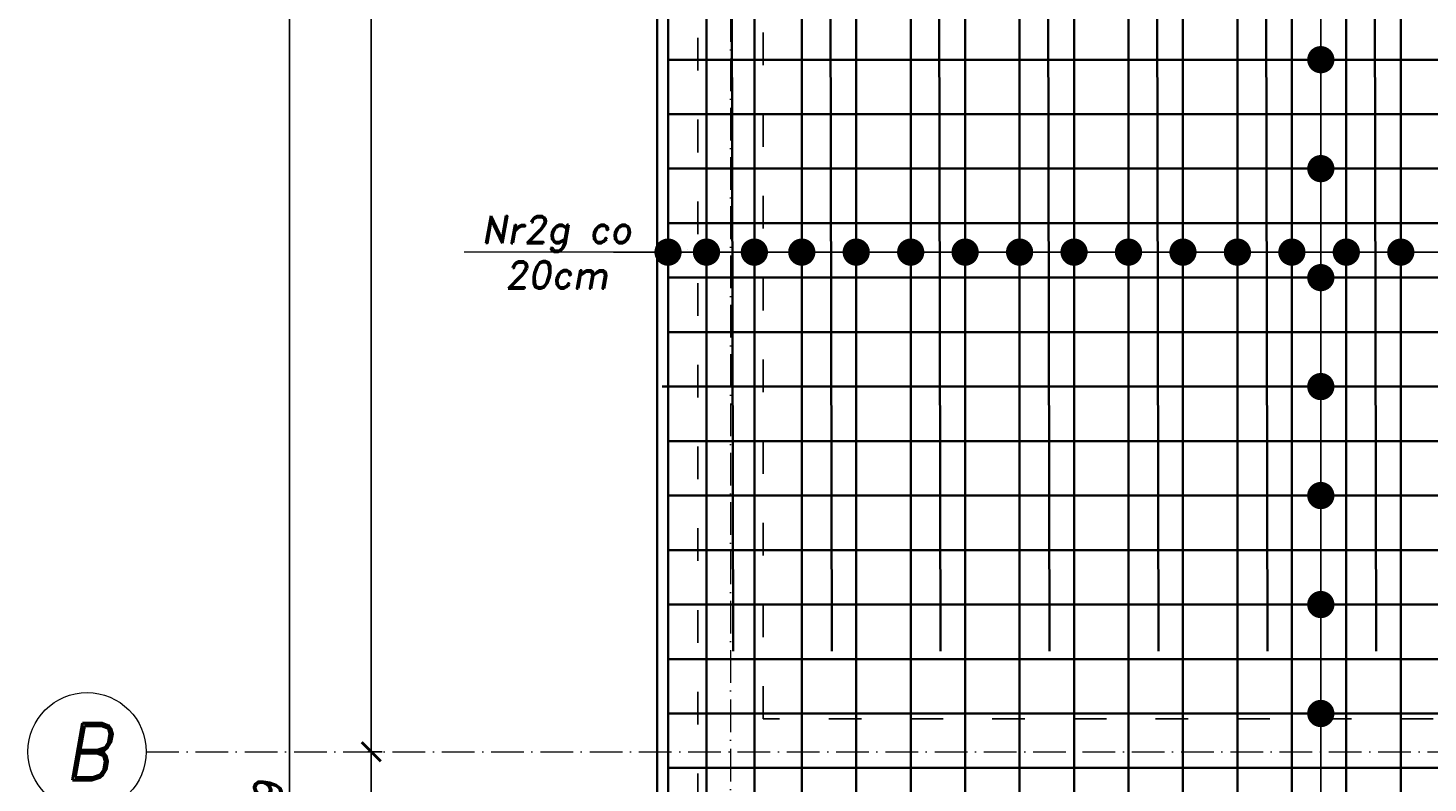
# Model space of a CAD drawing. Header units: millimetres. Extents: x 300938 to 312016, y 11971 to 20881.
# Tile 209 of 239: x 308662 to 309177, y 18988 to 19265. Entities that reach past the tile are written whole.
import ezdxf

# ---------------------------------------------------------------- set-up
doc = ezdxf.new("R2010")
doc.units = ezdxf.units.MM
doc.linetypes.add('ACAD_ISO03W100', pattern=[30, 12, -18])
doc.linetypes.add('ACAD_ISO10W100', pattern=[18, 12, -3, 0, -3])
for name, color, linetype, lineweight in [('konstrukcja', 3, 'Continuous', 35), ('konstrukcja wymiary', 1, 'Continuous', 13), ('opisy', 2, 'Continuous', 18), ('osie', 5, 'ACAD_ISO10W100', 13), ('zbrojenie płyty', 141, 'Continuous', 35)]:
    doc.layers.add(name, color=color, linetype=linetype, lineweight=lineweight)
doc.layers.add('przerywane', color=6, linetype='ACAD_ISO03W100')
doc.styles.add('KONSTRUKCJA', font='romand.shx', dxfattribs={"oblique": 10})
doc.styles.get("Standard").update_dxf_attribs({"font": 'romand.shx', "oblique": 10})
doc.dimstyles.new('150', dxfattribs={"dimtxt": 10, "dimasz": 7, "dimexe": 1.25, "dimexo": 0.625, "dimgap": 3, "dimtad": 1, "dimdec": 0, "dimrnd": 0.5, "dimtxsty": 'KONSTRUKCJA', "dimblk": 'ARCHTICK', "dimcen": 2.5, "dimadec": 0, "dimazin": 0, "dimtfac": 1, "dimtdec": 0, "dimtix": 1, "dimtmove": 0, "dimatfit": 3, "dimfxl": 4, "dimfxlon": 1, "dimarcsym": 0})
doc.dimstyles.new('kropki', dxfattribs={"dimtxt": 0.001, "dimasz": 10, "dimexe": 1.25, "dimexo": 0.625, "dimgap": 1, "dimtad": 1, "dimtxsty": 'Standard', "dimblk": 'DOT', "dimcen": 2.5, "dimadec": 0, "dimazin": 0, "dimtfac": 1, "dimtmove": 0, "dimatfit": 3, "dimfxl": 1, "dimfxlon": 1, "dimarcsym": 0})

# ---------------------------------------------------------------- blocks, each defined once
blk = doc.blocks.new('_ArchTick')
at = {"color": 0, "linetype": 'ByBlock', "lineweight": 13, "const_width": 0.15}
blk.add_lwpolyline([(-0.5, -0.5), (0.5, 0.5)], dxfattribs=at)
blk = doc.blocks.new('*D714')
at = {"layer": 'Defpoints', "color": 0, "transparency": 16777216}
for p in [(308908.44, 19579.22), (308788.44, 18999.22), (308908.44, 18999.22)]:
    blk.add_point(p, dxfattribs=at)
at = {"layer": 'konstrukcja wymiary', "color": 0, "lineweight": -2, "transparency": 16777216}
for p, q in [((308792.44, 19579.22), (308787.19, 19579.22)), ((308788.44, 19579.22), (308788.44, 18999.22)), ((308792.44, 18999.22), (308787.19, 18999.22))]:
    blk.add_line(p, q, dxfattribs=at)
at = {"layer": 'konstrukcja wymiary', "color": 0, "lineweight": -2, "transparency": 16777216, "xscale": 7, "yscale": 7, "zscale": 7}
for p, rotation in [((308788.44, 19579.22), 90), ((308788.44, 18999.22), 270)]:
    blk.add_blockref('_ArchTick', p, dxfattribs=dict(at, rotation=rotation))
at = {"layer": 'konstrukcja wymiary', "color": 0, "transparency": 16777216, "insert": (308780.44, 19289.22), "char_height": 10, "attachment_point": 5, "rotation": 90, "style": 'KONSTRUKCJA'}
blk.add_mtext('580', dxfattribs=at)
blk = doc.blocks.new('*D715')
at = {"layer": 'Defpoints', "color": 0, "transparency": 16777216}
for p in [(308908.44, 18999.22), (308788.44, 18424.22), (308908.44, 18424.22)]:
    blk.add_point(p, dxfattribs=at)
at = {"layer": 'konstrukcja wymiary', "color": 0, "lineweight": -2, "transparency": 16777216}
for p, q in [((308792.44, 18999.22), (308787.19, 18999.22)), ((308788.44, 18999.22), (308788.44, 18424.22)), ((308792.44, 18424.22), (308787.19, 18424.22))]:
    blk.add_line(p, q, dxfattribs=at)
at = {"layer": 'konstrukcja wymiary', "color": 0, "lineweight": -2, "transparency": 16777216, "xscale": 7, "yscale": 7, "zscale": 7}
for p, rotation in [((308788.44, 18999.22), 90), ((308788.44, 18424.22), 270)]:
    blk.add_blockref('_ArchTick', p, dxfattribs=dict(at, rotation=rotation))
at = {"layer": 'konstrukcja wymiary', "color": 0, "transparency": 16777216, "insert": (308780.44, 18711.72), "char_height": 10, "attachment_point": 5, "rotation": 90, "style": 'KONSTRUKCJA'}
blk.add_mtext('575', dxfattribs=at)
blk = doc.blocks.new('*D717')
at = {"layer": 'Defpoints', "color": 0, "transparency": 16777216}
for p in [(308758.44, 19606.22), (308893.44, 19606.22), (308893.44, 18337.22)]:
    blk.add_point(p, dxfattribs=at)
at = {"layer": 'konstrukcja wymiary', "color": 0, "lineweight": -2, "transparency": 16777216}
for p, q in [((308762.44, 19606.22), (308757.19, 19606.22)), ((308758.44, 18337.22), (308758.44, 19606.22)), ((308762.44, 18337.22), (308757.19, 18337.22))]:
    blk.add_line(p, q, dxfattribs=at)
at = {"layer": 'konstrukcja wymiary', "color": 0, "lineweight": -2, "transparency": 16777216, "xscale": 7, "yscale": 7, "zscale": 7}
for p, rotation in [((308758.44, 19606.22), 90), ((308758.44, 18337.22), 270)]:
    blk.add_blockref('_ArchTick', p, dxfattribs=dict(at, rotation=rotation))
at = {"layer": 'konstrukcja wymiary', "color": 0, "transparency": 16777216, "insert": (308750.44, 18971.72), "char_height": 10, "attachment_point": 5, "rotation": 90, "style": 'KONSTRUKCJA'}
blk.add_mtext('1269', dxfattribs=at)
blk = doc.blocks.new('_Dot')
at = {"color": 0, "linetype": 'ByBlock', "lineweight": -2}
blk.add_line((-0.5, 0), (-1, 0), dxfattribs=at)
at = {"color": 0, "linetype": 'ByBlock', "const_width": 0.5}
blk.add_lwpolyline([(-0.25, 0, 1), (0.25, 0, 1)], format="xyb", close=True, dxfattribs=at)
blk = doc.blocks.new('*D733')
at = {"layer": 'Defpoints', "color": 0, "transparency": 16777216}
for p in [(309126.56, 19293.24), (309126.56, 19253.24), (309137.19, 19253.24)]:
    blk.add_point(p, dxfattribs=at)
at = {"layer": 'konstrukcja wymiary', "color": 0, "lineweight": -2, "transparency": 16777216}
for p, q in [((309136.19, 19293.24), (309138.44, 19293.24)), ((309137.19, 19283.24), (309137.19, 19263.24)), ((309136.19, 19253.24), (309138.44, 19253.24))]:
    blk.add_line(p, q, dxfattribs=at)
at = {"layer": 'konstrukcja wymiary', "color": 0, "lineweight": -2, "transparency": 16777216, "xscale": 10, "yscale": 10, "zscale": 10}
for p, rotation in [((309137.19, 19293.24), 90), ((309137.19, 19253.24), 270)]:
    blk.add_blockref('_Dot', p, dxfattribs=dict(at, rotation=rotation))
at = {"layer": 'konstrukcja wymiary', "color": 0, "transparency": 16777216, "insert": (309136.19, 19273.24), "char_height": 0.001, "attachment_point": 5, "rotation": 90}
blk.add_mtext('40', dxfattribs=at)
blk = doc.blocks.new('*D734')
at = {"layer": 'Defpoints', "color": 0, "transparency": 16777216}
for p in [(309126.56, 19253.24), (309126.56, 19213.24), (309137.19, 19213.24)]:
    blk.add_point(p, dxfattribs=at)
at = {"layer": 'konstrukcja wymiary', "color": 0, "lineweight": -2, "transparency": 16777216}
for p, q in [((309136.19, 19253.24), (309138.44, 19253.24)), ((309137.19, 19243.24), (309137.19, 19223.24)), ((309136.19, 19213.24), (309138.44, 19213.24))]:
    blk.add_line(p, q, dxfattribs=at)
at = {"layer": 'konstrukcja wymiary', "color": 0, "lineweight": -2, "transparency": 16777216, "xscale": 10, "yscale": 10, "zscale": 10}
for p, rotation in [((309137.19, 19253.24), 90), ((309137.19, 19213.24), 270)]:
    blk.add_blockref('_Dot', p, dxfattribs=dict(at, rotation=rotation))
at = {"layer": 'konstrukcja wymiary', "color": 0, "transparency": 16777216, "insert": (309136.19, 19233.24), "char_height": 0.001, "attachment_point": 5, "rotation": 90}
blk.add_mtext('40', dxfattribs=at)
blk = doc.blocks.new('*D735')
at = {"layer": 'Defpoints', "color": 0, "transparency": 16777216}
for p in [(309126.56, 19213.24), (309126.56, 19173.24), (309137.19, 19173.24)]:
    blk.add_point(p, dxfattribs=at)
at = {"layer": 'konstrukcja wymiary', "color": 0, "lineweight": -2, "transparency": 16777216}
for p, q in [((309136.19, 19213.24), (309138.44, 19213.24)), ((309137.19, 19203.24), (309137.19, 19183.24)), ((309136.19, 19173.24), (309138.44, 19173.24))]:
    blk.add_line(p, q, dxfattribs=at)
at = {"layer": 'konstrukcja wymiary', "color": 0, "lineweight": -2, "transparency": 16777216, "xscale": 10, "yscale": 10, "zscale": 10}
for p, rotation in [((309137.19, 19213.24), 90), ((309137.19, 19173.24), 270)]:
    blk.add_blockref('_Dot', p, dxfattribs=dict(at, rotation=rotation))
at = {"layer": 'konstrukcja wymiary', "color": 0, "transparency": 16777216, "insert": (309136.19, 19193.24), "char_height": 0.001, "attachment_point": 5, "rotation": 90}
blk.add_mtext('40', dxfattribs=at)
blk = doc.blocks.new('*D736')
at = {"layer": 'Defpoints', "color": 0, "transparency": 16777216}
for p in [(309126.56, 19173.24), (309126.56, 19133.24), (309137.19, 19133.24)]:
    blk.add_point(p, dxfattribs=at)
at = {"layer": 'konstrukcja wymiary', "color": 0, "lineweight": -2, "transparency": 16777216}
for p, q in [((309136.19, 19173.24), (309138.44, 19173.24)), ((309137.19, 19163.24), (309137.19, 19143.24)), ((309136.19, 19133.24), (309138.44, 19133.24))]:
    blk.add_line(p, q, dxfattribs=at)
at = {"layer": 'konstrukcja wymiary', "color": 0, "lineweight": -2, "transparency": 16777216, "xscale": 10, "yscale": 10, "zscale": 10}
for p, rotation in [((309137.19, 19173.24), 90), ((309137.19, 19133.24), 270)]:
    blk.add_blockref('_Dot', p, dxfattribs=dict(at, rotation=rotation))
at = {"layer": 'konstrukcja wymiary', "color": 0, "transparency": 16777216, "insert": (309136.19, 19153.24), "char_height": 0.001, "attachment_point": 5, "rotation": 90}
blk.add_mtext('40', dxfattribs=at)
blk = doc.blocks.new('*D737')
at = {"layer": 'Defpoints', "color": 0, "transparency": 16777216}
for p in [(309126.56, 19133.24), (309126.56, 19093.24), (309137.19, 19093.24)]:
    blk.add_point(p, dxfattribs=at)
at = {"layer": 'konstrukcja wymiary', "color": 0, "lineweight": -2, "transparency": 16777216}
for p, q in [((309136.19, 19133.24), (309138.44, 19133.24)), ((309137.19, 19123.24), (309137.19, 19103.24)), ((309136.19, 19093.24), (309138.44, 19093.24))]:
    blk.add_line(p, q, dxfattribs=at)
at = {"layer": 'konstrukcja wymiary', "color": 0, "lineweight": -2, "transparency": 16777216, "xscale": 10, "yscale": 10, "zscale": 10}
for p, rotation in [((309137.19, 19133.24), 90), ((309137.19, 19093.24), 270)]:
    blk.add_blockref('_Dot', p, dxfattribs=dict(at, rotation=rotation))
at = {"layer": 'konstrukcja wymiary', "color": 0, "transparency": 16777216, "insert": (309136.19, 19113.24), "char_height": 0.001, "attachment_point": 5, "rotation": 90}
blk.add_mtext('40', dxfattribs=at)
blk = doc.blocks.new('*D738')
at = {"layer": 'Defpoints', "color": 0, "transparency": 16777216}
for p in [(309126.56, 19093.24), (309126.56, 19053.24), (309137.19, 19053.24)]:
    blk.add_point(p, dxfattribs=at)
at = {"layer": 'konstrukcja wymiary', "color": 0, "lineweight": -2, "transparency": 16777216}
for p, q in [((309136.19, 19093.24), (309138.44, 19093.24)), ((309137.19, 19083.24), (309137.19, 19063.24)), ((309136.19, 19053.24), (309138.44, 19053.24))]:
    blk.add_line(p, q, dxfattribs=at)
at = {"layer": 'konstrukcja wymiary', "color": 0, "lineweight": -2, "transparency": 16777216, "xscale": 10, "yscale": 10, "zscale": 10}
for p, rotation in [((309137.19, 19093.24), 90), ((309137.19, 19053.24), 270)]:
    blk.add_blockref('_Dot', p, dxfattribs=dict(at, rotation=rotation))
at = {"layer": 'konstrukcja wymiary', "color": 0, "transparency": 16777216, "insert": (309136.19, 19073.24), "char_height": 0.001, "attachment_point": 5, "rotation": 90}
blk.add_mtext('40', dxfattribs=at)
blk = doc.blocks.new('*D739')
at = {"layer": 'Defpoints', "color": 0, "transparency": 16777216}
for p in [(309126.56, 19053.24), (309126.56, 19013.24), (309137.19, 19013.24)]:
    blk.add_point(p, dxfattribs=at)
at = {"layer": 'konstrukcja wymiary', "color": 0, "lineweight": -2, "transparency": 16777216}
for p, q in [((309136.19, 19053.24), (309138.44, 19053.24)), ((309137.19, 19043.24), (309137.19, 19023.24)), ((309136.19, 19013.24), (309138.44, 19013.24))]:
    blk.add_line(p, q, dxfattribs=at)
at = {"layer": 'konstrukcja wymiary', "color": 0, "lineweight": -2, "transparency": 16777216, "xscale": 10, "yscale": 10, "zscale": 10}
for p, rotation in [((309137.19, 19053.24), 90), ((309137.19, 19013.24), 270)]:
    blk.add_blockref('_Dot', p, dxfattribs=dict(at, rotation=rotation))
at = {"layer": 'konstrukcja wymiary', "color": 0, "transparency": 16777216, "insert": (309136.19, 19033.24), "char_height": 0.001, "attachment_point": 5, "rotation": 90}
blk.add_mtext('40', dxfattribs=at)
blk = doc.blocks.new('*D740')
at = {"layer": 'Defpoints', "color": 0, "transparency": 16777216}
for p in [(309126.56, 19013.24), (309126.56, 18973.24), (309137.19, 18973.24)]:
    blk.add_point(p, dxfattribs=at)
at = {"layer": 'konstrukcja wymiary', "color": 0, "lineweight": -2, "transparency": 16777216}
for p, q in [((309136.19, 19013.24), (309138.44, 19013.24)), ((309137.19, 19003.24), (309137.19, 18983.24)), ((309136.19, 18973.24), (309138.44, 18973.24))]:
    blk.add_line(p, q, dxfattribs=at)
at = {"layer": 'konstrukcja wymiary', "color": 0, "lineweight": -2, "transparency": 16777216, "xscale": 10, "yscale": 10, "zscale": 10}
for p, rotation in [((309137.19, 19013.24), 90), ((309137.19, 18973.24), 270)]:
    blk.add_blockref('_Dot', p, dxfattribs=dict(at, rotation=rotation))
at = {"layer": 'konstrukcja wymiary', "color": 0, "transparency": 16777216, "insert": (309136.19, 18993.24), "char_height": 0.001, "attachment_point": 5, "rotation": 90}
blk.add_mtext('40', dxfattribs=at)
blk = doc.blocks.new('*D971')
at = {"layer": 'Defpoints', "color": 0, "transparency": 16777216}
for p in [(308986.56, 19182.6), (308946.56, 19173.24), (308986.56, 19173.24)]:
    blk.add_point(p, dxfattribs=at)
at = {"layer": 'konstrukcja wymiary', "color": 0, "lineweight": -2, "transparency": 16777216}
for p, q in [((308946.56, 19181.6), (308946.56, 19183.85)), ((308956.56, 19182.6), (308976.56, 19182.6)), ((308986.56, 19181.6), (308986.56, 19183.85))]:
    blk.add_line(p, q, dxfattribs=at)
at = {"layer": 'konstrukcja wymiary', "color": 0, "lineweight": -2, "transparency": 16777216, "xscale": 10, "yscale": 10, "zscale": 10, "rotation": 180}
blk.add_blockref('_Dot', (308946.56, 19182.6), dxfattribs=at)
at = {"layer": 'konstrukcja wymiary', "color": 0, "lineweight": -2, "transparency": 16777216, "xscale": 10, "yscale": 10, "zscale": 10}
blk.add_blockref('_Dot', (308986.56, 19182.6), dxfattribs=at)
at = {"layer": 'konstrukcja wymiary', "color": 0, "transparency": 16777216, "insert": (308966.56, 19183.61), "char_height": 0.001, "attachment_point": 5}
blk.add_mtext('40', dxfattribs=at)
blk = doc.blocks.new('*D972')
at = {"layer": 'Defpoints', "color": 0, "transparency": 16777216}
for p in [(309026.56, 19182.6), (308986.56, 19173.24), (309026.56, 19173.24)]:
    blk.add_point(p, dxfattribs=at)
at = {"layer": 'konstrukcja wymiary', "color": 0, "lineweight": -2, "transparency": 16777216}
for p, q in [((308986.56, 19181.6), (308986.56, 19183.85)), ((308996.56, 19182.6), (309016.56, 19182.6)), ((309026.56, 19181.6), (309026.56, 19183.85))]:
    blk.add_line(p, q, dxfattribs=at)
at = {"layer": 'konstrukcja wymiary', "color": 0, "lineweight": -2, "transparency": 16777216, "xscale": 10, "yscale": 10, "zscale": 10, "rotation": 180}
blk.add_blockref('_Dot', (308986.56, 19182.6), dxfattribs=at)
at = {"layer": 'konstrukcja wymiary', "color": 0, "lineweight": -2, "transparency": 16777216, "xscale": 10, "yscale": 10, "zscale": 10}
blk.add_blockref('_Dot', (309026.56, 19182.6), dxfattribs=at)
at = {"layer": 'konstrukcja wymiary', "color": 0, "transparency": 16777216, "insert": (309006.56, 19183.61), "char_height": 0.001, "attachment_point": 5}
blk.add_mtext('40', dxfattribs=at)
blk = doc.blocks.new('*D973')
at = {"layer": 'Defpoints', "color": 0, "transparency": 16777216}
for p in [(309066.56, 19182.6), (309026.56, 19173.24), (309066.56, 19173.24)]:
    blk.add_point(p, dxfattribs=at)
at = {"layer": 'konstrukcja wymiary', "color": 0, "lineweight": -2, "transparency": 16777216}
for p, q in [((309026.56, 19181.6), (309026.56, 19183.85)), ((309036.56, 19182.6), (309056.56, 19182.6)), ((309066.56, 19181.6), (309066.56, 19183.85))]:
    blk.add_line(p, q, dxfattribs=at)
at = {"layer": 'konstrukcja wymiary', "color": 0, "lineweight": -2, "transparency": 16777216, "xscale": 10, "yscale": 10, "zscale": 10, "rotation": 180}
blk.add_blockref('_Dot', (309026.56, 19182.6), dxfattribs=at)
at = {"layer": 'konstrukcja wymiary', "color": 0, "lineweight": -2, "transparency": 16777216, "xscale": 10, "yscale": 10, "zscale": 10}
blk.add_blockref('_Dot', (309066.56, 19182.6), dxfattribs=at)
at = {"layer": 'konstrukcja wymiary', "color": 0, "transparency": 16777216, "insert": (309046.56, 19183.61), "char_height": 0.001, "attachment_point": 5}
blk.add_mtext('40', dxfattribs=at)
blk = doc.blocks.new('*D974')
at = {"layer": 'Defpoints', "color": 0, "transparency": 16777216}
for p in [(309106.56, 19182.6), (309066.56, 19173.24), (309106.56, 19173.24)]:
    blk.add_point(p, dxfattribs=at)
at = {"layer": 'konstrukcja wymiary', "color": 0, "lineweight": -2, "transparency": 16777216}
for p, q in [((309066.56, 19181.6), (309066.56, 19183.85)), ((309076.56, 19182.6), (309096.56, 19182.6)), ((309106.56, 19181.6), (309106.56, 19183.85))]:
    blk.add_line(p, q, dxfattribs=at)
at = {"layer": 'konstrukcja wymiary', "color": 0, "lineweight": -2, "transparency": 16777216, "xscale": 10, "yscale": 10, "zscale": 10, "rotation": 180}
blk.add_blockref('_Dot', (309066.56, 19182.6), dxfattribs=at)
at = {"layer": 'konstrukcja wymiary', "color": 0, "lineweight": -2, "transparency": 16777216, "xscale": 10, "yscale": 10, "zscale": 10}
blk.add_blockref('_Dot', (309106.56, 19182.6), dxfattribs=at)
at = {"layer": 'konstrukcja wymiary', "color": 0, "transparency": 16777216, "insert": (309086.56, 19183.61), "char_height": 0.001, "attachment_point": 5}
blk.add_mtext('40', dxfattribs=at)
blk = doc.blocks.new('*D975')
at = {"layer": 'Defpoints', "color": 0, "transparency": 16777216}
for p in [(309146.56, 19182.6), (309106.56, 19173.24), (309146.56, 19173.24)]:
    blk.add_point(p, dxfattribs=at)
at = {"layer": 'konstrukcja wymiary', "color": 0, "lineweight": -2, "transparency": 16777216}
for p, q in [((309106.56, 19181.6), (309106.56, 19183.85)), ((309116.56, 19182.6), (309136.56, 19182.6)), ((309146.56, 19181.6), (309146.56, 19183.85))]:
    blk.add_line(p, q, dxfattribs=at)
at = {"layer": 'konstrukcja wymiary', "color": 0, "lineweight": -2, "transparency": 16777216, "xscale": 10, "yscale": 10, "zscale": 10, "rotation": 180}
blk.add_blockref('_Dot', (309106.56, 19182.6), dxfattribs=at)
at = {"layer": 'konstrukcja wymiary', "color": 0, "lineweight": -2, "transparency": 16777216, "xscale": 10, "yscale": 10, "zscale": 10}
blk.add_blockref('_Dot', (309146.56, 19182.6), dxfattribs=at)
at = {"layer": 'konstrukcja wymiary', "color": 0, "transparency": 16777216, "insert": (309126.56, 19183.61), "char_height": 0.001, "attachment_point": 5}
blk.add_mtext('40', dxfattribs=at)
blk = doc.blocks.new('*D976')
at = {"layer": 'Defpoints', "color": 0, "transparency": 16777216}
for p in [(309186.56, 19182.6), (309146.56, 19173.24), (309186.56, 19173.24)]:
    blk.add_point(p, dxfattribs=at)
at = {"layer": 'konstrukcja wymiary', "color": 0, "lineweight": -2, "transparency": 16777216}
for p, q in [((309146.56, 19181.6), (309146.56, 19183.85)), ((309156.56, 19182.6), (309176.56, 19182.6)), ((309186.56, 19181.6), (309186.56, 19183.85))]:
    blk.add_line(p, q, dxfattribs=at)
at = {"layer": 'konstrukcja wymiary', "color": 0, "lineweight": -2, "transparency": 16777216, "xscale": 10, "yscale": 10, "zscale": 10, "rotation": 180}
blk.add_blockref('_Dot', (309146.56, 19182.6), dxfattribs=at)
at = {"layer": 'konstrukcja wymiary', "color": 0, "lineweight": -2, "transparency": 16777216, "xscale": 10, "yscale": 10, "zscale": 10}
blk.add_blockref('_Dot', (309186.56, 19182.6), dxfattribs=at)
at = {"layer": 'konstrukcja wymiary', "color": 0, "transparency": 16777216, "insert": (309166.56, 19183.61), "char_height": 0.001, "attachment_point": 5}
blk.add_mtext('40', dxfattribs=at)
blk = doc.blocks.new('*D985')
at = {"layer": 'Defpoints', "color": 0, "transparency": 16777216}
for p in [(309006.56, 19182.6), (308966.56, 19173.24), (309006.56, 19173.24)]:
    blk.add_point(p, dxfattribs=at)
at = {"layer": 'konstrukcja wymiary', "color": 0, "lineweight": -2, "transparency": 16777216}
for p, q in [((308966.56, 19181.6), (308966.56, 19183.85)), ((308976.56, 19182.6), (308996.56, 19182.6)), ((309006.56, 19181.6), (309006.56, 19183.85))]:
    blk.add_line(p, q, dxfattribs=at)
at = {"layer": 'konstrukcja wymiary', "color": 0, "lineweight": -2, "transparency": 16777216, "xscale": 10, "yscale": 10, "zscale": 10, "rotation": 180}
blk.add_blockref('_Dot', (308966.56, 19182.6), dxfattribs=at)
at = {"layer": 'konstrukcja wymiary', "color": 0, "lineweight": -2, "transparency": 16777216, "xscale": 10, "yscale": 10, "zscale": 10}
blk.add_blockref('_Dot', (309006.56, 19182.6), dxfattribs=at)
at = {"layer": 'konstrukcja wymiary', "color": 0, "transparency": 16777216, "insert": (308986.56, 19183.61), "char_height": 0.001, "attachment_point": 5}
blk.add_mtext('40', dxfattribs=at)
blk = doc.blocks.new('*D986')
at = {"layer": 'Defpoints', "color": 0, "transparency": 16777216}
for p in [(309046.56, 19182.6), (309006.56, 19173.24), (309046.56, 19173.24)]:
    blk.add_point(p, dxfattribs=at)
at = {"layer": 'konstrukcja wymiary', "color": 0, "lineweight": -2, "transparency": 16777216}
for p, q in [((309006.56, 19181.6), (309006.56, 19183.85)), ((309016.56, 19182.6), (309036.56, 19182.6)), ((309046.56, 19181.6), (309046.56, 19183.85))]:
    blk.add_line(p, q, dxfattribs=at)
at = {"layer": 'konstrukcja wymiary', "color": 0, "lineweight": -2, "transparency": 16777216, "xscale": 10, "yscale": 10, "zscale": 10, "rotation": 180}
blk.add_blockref('_Dot', (309006.56, 19182.6), dxfattribs=at)
at = {"layer": 'konstrukcja wymiary', "color": 0, "lineweight": -2, "transparency": 16777216, "xscale": 10, "yscale": 10, "zscale": 10}
blk.add_blockref('_Dot', (309046.56, 19182.6), dxfattribs=at)
at = {"layer": 'konstrukcja wymiary', "color": 0, "transparency": 16777216, "insert": (309026.56, 19183.61), "char_height": 0.001, "attachment_point": 5}
blk.add_mtext('40', dxfattribs=at)
blk = doc.blocks.new('*D987')
at = {"layer": 'Defpoints', "color": 0, "transparency": 16777216}
for p in [(309086.56, 19182.6), (309046.56, 19173.24), (309086.56, 19173.24)]:
    blk.add_point(p, dxfattribs=at)
at = {"layer": 'konstrukcja wymiary', "color": 0, "lineweight": -2, "transparency": 16777216}
for p, q in [((309046.56, 19181.6), (309046.56, 19183.85)), ((309056.56, 19182.6), (309076.56, 19182.6)), ((309086.56, 19181.6), (309086.56, 19183.85))]:
    blk.add_line(p, q, dxfattribs=at)
at = {"layer": 'konstrukcja wymiary', "color": 0, "lineweight": -2, "transparency": 16777216, "xscale": 10, "yscale": 10, "zscale": 10, "rotation": 180}
blk.add_blockref('_Dot', (309046.56, 19182.6), dxfattribs=at)
at = {"layer": 'konstrukcja wymiary', "color": 0, "lineweight": -2, "transparency": 16777216, "xscale": 10, "yscale": 10, "zscale": 10}
blk.add_blockref('_Dot', (309086.56, 19182.6), dxfattribs=at)
at = {"layer": 'konstrukcja wymiary', "color": 0, "transparency": 16777216, "insert": (309066.56, 19183.61), "char_height": 0.001, "attachment_point": 5}
blk.add_mtext('40', dxfattribs=at)
blk = doc.blocks.new('*D988')
at = {"layer": 'Defpoints', "color": 0, "transparency": 16777216}
for p in [(309126.56, 19182.6), (309086.56, 19173.24), (309126.56, 19173.24)]:
    blk.add_point(p, dxfattribs=at)
at = {"layer": 'konstrukcja wymiary', "color": 0, "lineweight": -2, "transparency": 16777216}
for p, q in [((309086.56, 19181.6), (309086.56, 19183.85)), ((309096.56, 19182.6), (309116.56, 19182.6)), ((309126.56, 19181.6), (309126.56, 19183.85))]:
    blk.add_line(p, q, dxfattribs=at)
at = {"layer": 'konstrukcja wymiary', "color": 0, "lineweight": -2, "transparency": 16777216, "xscale": 10, "yscale": 10, "zscale": 10, "rotation": 180}
blk.add_blockref('_Dot', (309086.56, 19182.6), dxfattribs=at)
at = {"layer": 'konstrukcja wymiary', "color": 0, "lineweight": -2, "transparency": 16777216, "xscale": 10, "yscale": 10, "zscale": 10}
blk.add_blockref('_Dot', (309126.56, 19182.6), dxfattribs=at)
at = {"layer": 'konstrukcja wymiary', "color": 0, "transparency": 16777216, "insert": (309106.56, 19183.61), "char_height": 0.001, "attachment_point": 5}
blk.add_mtext('40', dxfattribs=at)
blk = doc.blocks.new('*D989')
at = {"layer": 'Defpoints', "color": 0, "transparency": 16777216}
for p in [(309166.56, 19182.6), (309126.56, 19173.24), (309166.56, 19173.24)]:
    blk.add_point(p, dxfattribs=at)
at = {"layer": 'konstrukcja wymiary', "color": 0, "lineweight": -2, "transparency": 16777216}
for p, q in [((309126.56, 19181.6), (309126.56, 19183.85)), ((309136.56, 19182.6), (309156.56, 19182.6)), ((309166.56, 19181.6), (309166.56, 19183.85))]:
    blk.add_line(p, q, dxfattribs=at)
at = {"layer": 'konstrukcja wymiary', "color": 0, "lineweight": -2, "transparency": 16777216, "xscale": 10, "yscale": 10, "zscale": 10, "rotation": 180}
blk.add_blockref('_Dot', (309126.56, 19182.6), dxfattribs=at)
at = {"layer": 'konstrukcja wymiary', "color": 0, "lineweight": -2, "transparency": 16777216, "xscale": 10, "yscale": 10, "zscale": 10}
blk.add_blockref('_Dot', (309166.56, 19182.6), dxfattribs=at)
at = {"layer": 'konstrukcja wymiary', "color": 0, "transparency": 16777216, "insert": (309146.56, 19183.61), "char_height": 0.001, "attachment_point": 5}
blk.add_mtext('40', dxfattribs=at)
blk = doc.blocks.new('*D990')
at = {"layer": 'Defpoints', "color": 0, "transparency": 16777216}
for p in [(309206.56, 19182.6), (309166.56, 19173.24), (309206.56, 19173.24)]:
    blk.add_point(p, dxfattribs=at)
at = {"layer": 'konstrukcja wymiary', "color": 0, "lineweight": -2, "transparency": 16777216}
for p, q in [((309166.56, 19181.6), (309166.56, 19183.85)), ((309176.56, 19182.6), (309196.56, 19182.6)), ((309206.56, 19181.6), (309206.56, 19183.85))]:
    blk.add_line(p, q, dxfattribs=at)
at = {"layer": 'konstrukcja wymiary', "color": 0, "lineweight": -2, "transparency": 16777216, "xscale": 10, "yscale": 10, "zscale": 10, "rotation": 180}
blk.add_blockref('_Dot', (309166.56, 19182.6), dxfattribs=at)
at = {"layer": 'konstrukcja wymiary', "color": 0, "lineweight": -2, "transparency": 16777216, "xscale": 10, "yscale": 10, "zscale": 10}
blk.add_blockref('_Dot', (309206.56, 19182.6), dxfattribs=at)
at = {"layer": 'konstrukcja wymiary', "color": 0, "transparency": 16777216, "insert": (309186.56, 19183.61), "char_height": 0.001, "attachment_point": 5}
blk.add_mtext('40', dxfattribs=at)
blk = doc.blocks.new('*D1044')
at = {"layer": 'Defpoints', "color": 0, "transparency": 16777216}
for p in [(308929.14, 19182.6), (308929.14, 19173.24), (309546.56, 19172.24)]:
    blk.add_point(p, dxfattribs=at)
at = {"layer": 'konstrukcja wymiary', "color": 0, "lineweight": -2, "transparency": 16777216}
for p, q in [((308929.14, 19181.6), (308929.14, 19183.85)), ((309536.56, 19182.6), (308939.14, 19182.6)), ((309546.56, 19181.6), (309546.56, 19183.85))]:
    blk.add_line(p, q, dxfattribs=at)
at = {"layer": 'konstrukcja wymiary', "color": 0, "lineweight": -2, "transparency": 16777216, "xscale": 10, "yscale": 10, "zscale": 10, "rotation": 180}
blk.add_blockref('_Dot', (308929.14, 19182.6), dxfattribs=at)
at = {"layer": 'konstrukcja wymiary', "color": 0, "lineweight": -2, "transparency": 16777216, "xscale": 10, "yscale": 10, "zscale": 10}
blk.add_blockref('_Dot', (309546.56, 19182.6), dxfattribs=at)
at = {"layer": 'konstrukcja wymiary', "color": 0, "transparency": 16777216, "insert": (309237.85, 19183.61), "char_height": 0.001, "attachment_point": 5}
blk.add_mtext('617,41', dxfattribs=at)
blk = doc.blocks.new('*D1045')
at = {"layer": 'Defpoints', "color": 0, "transparency": 16777216}
for p in [(308911.56, 19182.6), (308911.56, 19173.24), (308929.14, 19173.24)]:
    blk.add_point(p, dxfattribs=at)
at = {"layer": 'konstrukcja wymiary', "color": 0, "lineweight": -2, "transparency": 16777216}
for p, q in [((308901.56, 19182.6), (308891.56, 19182.6)), ((308911.56, 19181.6), (308911.56, 19183.85)), ((308929.14, 19182.6), (308911.56, 19182.6)), ((308929.14, 19181.6), (308929.14, 19183.85)), ((308939.14, 19182.6), (308949.14, 19182.6))]:
    blk.add_line(p, q, dxfattribs=at)
at = {"layer": 'konstrukcja wymiary', "color": 0, "lineweight": -2, "transparency": 16777216, "xscale": 10, "yscale": 10, "zscale": 10}
blk.add_blockref('_Dot', (308911.56, 19182.6), dxfattribs=at)
at = {"layer": 'konstrukcja wymiary', "color": 0, "lineweight": -2, "transparency": 16777216, "xscale": 10, "yscale": 10, "zscale": 10, "rotation": 180}
blk.add_blockref('_Dot', (308929.14, 19182.6), dxfattribs=at)
at = {"layer": 'konstrukcja wymiary', "color": 0, "transparency": 16777216, "insert": (308920.35, 19183.61), "char_height": 0.001, "attachment_point": 5}
blk.add_mtext('17,59', dxfattribs=at)
blk = doc.blocks.new('*D1046')
at = {"layer": 'Defpoints', "color": 0, "transparency": 16777216}
for p in [(308897.44, 19182.6), (308897.44, 19173.24), (308911.56, 19173.24)]:
    blk.add_point(p, dxfattribs=at)
at = {"layer": 'konstrukcja wymiary', "color": 0, "lineweight": -2, "transparency": 16777216}
for p, q in [((308887.44, 19182.6), (308877.44, 19182.6)), ((308897.44, 19181.6), (308897.44, 19183.85)), ((308911.56, 19182.6), (308897.44, 19182.6)), ((308911.56, 19181.6), (308911.56, 19183.85)), ((308921.56, 19182.6), (308931.56, 19182.6))]:
    blk.add_line(p, q, dxfattribs=at)
at = {"layer": 'konstrukcja wymiary', "color": 0, "lineweight": -2, "transparency": 16777216, "xscale": 10, "yscale": 10, "zscale": 10}
blk.add_blockref('_Dot', (308897.44, 19182.6), dxfattribs=at)
at = {"layer": 'konstrukcja wymiary', "color": 0, "lineweight": -2, "transparency": 16777216, "xscale": 10, "yscale": 10, "zscale": 10, "rotation": 180}
blk.add_blockref('_Dot', (308911.56, 19182.6), dxfattribs=at)
at = {"layer": 'konstrukcja wymiary', "color": 0, "transparency": 16777216, "insert": (308904.5, 19183.61), "char_height": 0.001, "attachment_point": 5}
blk.add_mtext('14,12', dxfattribs=at)
blk = doc.blocks.new('*D1047')
at = {"layer": 'Defpoints', "color": 0, "transparency": 16777216}
for p in [(309922.56, 19182.6), (308897.44, 19173.24), (309922.56, 19172.24)]:
    blk.add_point(p, dxfattribs=at)
at = {"layer": 'konstrukcja wymiary', "color": 0, "lineweight": -2, "transparency": 16777216}
for p, q in [((308897.44, 19181.6), (308897.44, 19183.85)), ((308907.44, 19182.6), (309912.56, 19182.6)), ((309922.56, 19181.6), (309922.56, 19183.85))]:
    blk.add_line(p, q, dxfattribs=at)
at = {"layer": 'konstrukcja wymiary', "color": 0, "lineweight": -2, "transparency": 16777216, "xscale": 10, "yscale": 10, "zscale": 10, "rotation": 180}
blk.add_blockref('_Dot', (308897.44, 19182.6), dxfattribs=at)
at = {"layer": 'konstrukcja wymiary', "color": 0, "lineweight": -2, "transparency": 16777216, "xscale": 10, "yscale": 10, "zscale": 10}
blk.add_blockref('_Dot', (309922.56, 19182.6), dxfattribs=at)
at = {"layer": 'konstrukcja wymiary', "color": 0, "transparency": 16777216, "insert": (309410, 19183.61), "char_height": 0.001, "attachment_point": 5}
blk.add_mtext('1025,12', dxfattribs=at)

msp = doc.modelspace()

# ---------------------------------------------------------------- linework, layer by layer
at = {"layer": 'konstrukcja'}
msp.add_lwpolyline([(309567.44, 18337.224), (308893.44, 18337.224), (308893.44, 19606.224), (310707.44, 19606.224), (310707.44, 18337.224), (310033.44, 18337.224)], dxfattribs=at)
at = {"layer": 'konstrukcja wymiary'}
msp.add_line((308932.44, 19182.605), (308822.526, 19182.605), dxfattribs=at)
at = {"layer": 'opisy'}
msp.add_circle((308684.071, 18999.224), 21.7, dxfattribs=at)
at = {"layer": 'osie'}
for p, q in [((308920.44, 19760.509), (308920.44, 18286.332)), ((308705.771, 18999.224), (310728.51, 18999.224))]:
    msp.add_line(p, q, dxfattribs=at)
at = {"layer": 'przerywane'}
for p, q in [((308908.44, 19591.224), (308908.44, 18352.224)), ((308932.44, 19011.224), (308932.44, 19567.224)), ((309328.44, 19011.224), (308932.44, 19011.224))]:
    msp.add_line(p, q, dxfattribs=at)
at = {"layer": 'zbrojenie płyty'}
for p, q in [((308897.44, 19602.224), (308897.44, 18602.224)), ((308929.144, 19602.224), (308929.144, 18602.224)), ((308966.558, 19602.224), (308966.558, 18602.224)), ((309006.558, 19602.224), (309006.558, 18602.224)), ((309046.558, 19602.224), (309046.558, 18602.224)), ((309086.558, 19602.224), (309086.558, 18602.224)), ((309126.558, 19602.224), (309126.558, 18602.224)), ((309166.558, 19602.224), (309166.558, 18602.224)), ((308920.4, 19536.092), (308921.4, 19036.092)), ((308956.558, 19536.092), (308957.558, 19036.092)), ((308996.558, 19536.092), (308997.558, 19036.092)), ((309036.558, 19536.092), (309037.558, 19036.092)), ((309076.558, 19536.092), (309077.558, 19036.092)), ((309116.558, 19536.092), (309117.558, 19036.092)), ((309156.558, 19536.092), (309157.558, 19036.092)), ((308911.558, 19341.224), (308911.558, 18341.224)), ((308946.558, 19341.224), (308946.558, 18341.224)), ((308986.558, 19341.224), (308986.558, 18341.224)), ((309026.558, 19341.224), (309026.558, 18341.224)), ((309066.558, 19341.224), (309066.558, 18341.224)), ((309106.558, 19341.224), (309106.558, 18341.224)), ((309146.558, 19341.224), (309146.558, 18341.224)), ((308897.44, 19253.243), (309270.44, 19253.243)), ((308897.44, 19233.243), (309572.132, 19233.243)), ((308897.44, 19213.243), (309270.44, 19213.243)), ((308897.44, 19193.243), (309572.132, 19193.243)), ((308897.44, 19173.243), (309270.44, 19173.243)), ((308897.44, 19153.243), (309572.132, 19153.243)), ((308895.322, 19133.243), (309268.322, 19133.243)), ((308897.44, 19113.243), (309572.132, 19113.243)), ((308897.44, 19093.243), (309270.44, 19093.243)), ((308897.44, 19073.243), (309572.132, 19073.243)), ((308897.44, 19053.243), (309270.44, 19053.243)), ((308897.44, 19033.243), (309572.132, 19033.243)), ((308897.44, 19013.243), (309270.44, 19013.243)), ((308897.44, 18993.243), (309572.132, 18993.243))]:
    msp.add_line(p, q, dxfattribs=at)

# ---------------------------------------------------------------- texts
at = {"layer": 'opisy', "attachment_point": 5}
for s, insert, char_height, width in [('Nr2g co\\P20cm', (308856.48, 19182.605), 10, 231.49388), ('B', (308684.071, 18999.224), 21, 6.92519)]:
    msp.add_mtext(s, dxfattribs=dict(at, insert=insert, char_height=char_height, width=width))

# ---------------------------------------------------------------- dimensions: what is measured, and where the dimension line sits
at = {"layer": 'konstrukcja wymiary'}
for base, p1, p2, dimstyle, picture, middle in [((308758.44, 19606.224), (308893.44, 18337.224), (308893.44, 19606.224), '150', '*D717', (308750.44, 18971.724)), ((309137.189, 19253.243), (309126.558, 19293.243), (309126.558, 19253.243), 'kropki', '*D733', (309136.188, 19273.243)), ((309137.189, 19213.243), (309126.558, 19253.243), (309126.558, 19213.243), 'kropki', '*D734', (309136.188, 19233.243)), ((309137.189, 19173.243), (309126.558, 19213.243), (309126.558, 19173.243), 'kropki', '*D735', (309136.188, 19193.243)), ((309137.189, 19133.243), (309126.558, 19173.243), (309126.558, 19133.243), 'kropki', '*D736', (309136.188, 19153.243)), ((309137.189, 19093.243), (309126.558, 19133.243), (309126.558, 19093.243), 'kropki', '*D737', (309136.188, 19113.243)), ((309137.189, 19053.243), (309126.558, 19093.243), (309126.558, 19053.243), 'kropki', '*D738', (309136.188, 19073.243)), ((309137.189, 19013.243), (309126.558, 19053.243), (309126.558, 19013.243), 'kropki', '*D739', (309136.188, 19033.243)), ((309137.189, 18973.243), (309126.558, 19013.243), (309126.558, 18973.243), 'kropki', '*D740', (309136.188, 18993.243)), ((308788.44, 18424.224), (308908.44, 18999.224), (308908.44, 18424.224), '150', '*D715', (308780.44, 18711.724))]:
    dim = msp.add_linear_dim(base=base, p1=p1, p2=p2, angle=90, dimstyle=dimstyle, override={"dimtmove": 1}, dxfattribs=at)
    dim.commit()
    dim.dimension.update_dxf_attribs({"geometry": picture, "text_midpoint": middle})
dim = msp.add_linear_dim(base=(308788.44, 18999.224), p1=(308908.44, 19579.224), p2=(308908.44, 18999.224), angle=90, dimstyle='150', dxfattribs=at)
dim.commit()
dim.dimension.update_dxf_attribs({"geometry": '*D714', "text_midpoint": (308780.44, 19289.224)})
for base, p1, p2, picture, middle in [((308897.44, 19182.605), (308911.558, 19173.243), (308897.44, 19173.243), '*D1046', (308904.499, 19183.605)), ((308911.558, 19182.605), (308929.144, 19173.243), (308911.558, 19173.243), '*D1045', (308920.351, 19183.605)), ((309922.558, 19182.605), (308897.44, 19173.243), (309922.558, 19172.243), '*D1047', (309409.999, 19183.605)), ((308929.144, 19182.605), (309546.558, 19172.243), (308929.144, 19173.243), '*D1044', (309237.851, 19183.605)), ((308986.558, 19182.605), (308946.558, 19173.243), (308986.558, 19173.243), '*D971', (308966.558, 19183.605)), ((309006.558, 19182.605), (308966.558, 19173.243), (309006.558, 19173.243), '*D985', (308986.558, 19183.605)), ((309026.558, 19182.605), (308986.558, 19173.243), (309026.558, 19173.243), '*D972', (309006.558, 19183.605)), ((309046.558, 19182.605), (309006.558, 19173.243), (309046.558, 19173.243), '*D986', (309026.558, 19183.605)), ((309066.558, 19182.605), (309026.558, 19173.243), (309066.558, 19173.243), '*D973', (309046.558, 19183.605)), ((309086.558, 19182.605), (309046.558, 19173.243), (309086.558, 19173.243), '*D987', (309066.558, 19183.605)), ((309106.558, 19182.605), (309066.558, 19173.243), (309106.558, 19173.243), '*D974', (309086.558, 19183.605)), ((309126.558, 19182.605), (309086.558, 19173.243), (309126.558, 19173.243), '*D988', (309106.558, 19183.605)), ((309146.558, 19182.605), (309106.558, 19173.243), (309146.558, 19173.243), '*D975', (309126.558, 19183.605)), ((309166.558, 19182.605), (309126.558, 19173.243), (309166.558, 19173.243), '*D989', (309146.558, 19183.605)), ((309186.558, 19182.605), (309146.558, 19173.243), (309186.558, 19173.243), '*D976', (309166.558, 19183.605)), ((309206.558, 19182.605), (309166.558, 19173.243), (309206.558, 19173.243), '*D990', (309186.558, 19183.605))]:
    dim = msp.add_linear_dim(base=base, p1=p1, p2=p2, dimstyle='kropki', override={"dimtmove": 1}, dxfattribs=at)
    dim.commit()
    dim.dimension.update_dxf_attribs({"geometry": picture, "text_midpoint": middle})

doc.saveas('drawing.dxf')
